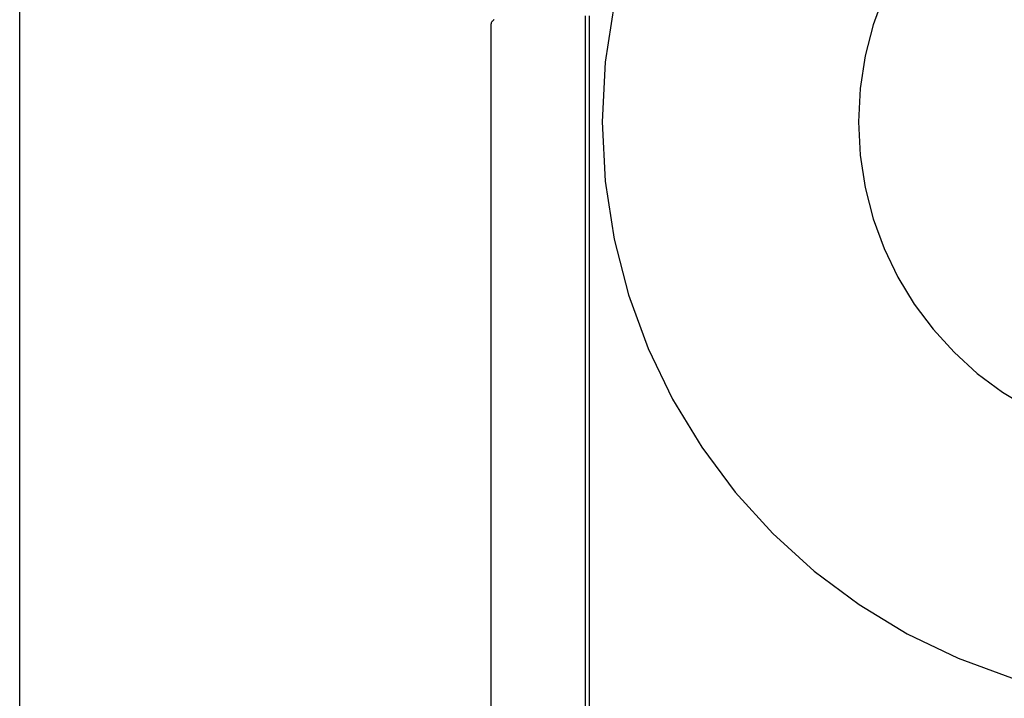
# Model space of a CAD drawing. Header units: inches. Extents: x 0 to 268, y 0 to 174.
# Tile 18 of 76: x 92.937 to 93.36, y 88.302 to 88.593. Entities that reach past the tile are written whole.
import ezdxf

# ---------------------------------------------------------------- set-up
doc = ezdxf.new("R2010")
doc.units = ezdxf.units.IN
doc.header["$LTSCALE"] = 14.749625
doc.header["$MEASUREMENT"] = 0
doc.linetypes.add('HIDDEN', pattern=[0.2, 0.1, -0.1])
doc.layers.add('DEFAULT_2', color=8, linetype='HIDDEN')

msp = doc.modelspace()

# ---------------------------------------------------------------- linework, layer by layer
at = {"layer": 'DEFAULT_2', "color": 8, "linetype": 'HIDDEN'}
for p, q in [((92.9373, 87.28216), (92.9373, 89.53216)), ((93.18008, 88.21966), (93.18008, 88.59466)), ((93.18179, 88.21966), (93.18179, 88.59466)), ((93.13961, 88.22309), (93.13961, 88.59123))]:
    msp.add_line(p, q, dxfattribs=at)
msp.add_lwpolyline([(93.14096, 88.59296), (93.14082, 88.59287), (93.14067, 88.59277), (93.14054, 88.59267), (93.14041, 88.59257), (93.14029, 88.59246), (93.14017, 88.59235), (93.14006, 88.59223), (93.13995, 88.59211), (93.13986, 88.59197), (93.13977, 88.59182), (93.13969, 88.59165), (93.13964, 88.59145), (93.13961, 88.59123)], dxfattribs=at)
for radius in [0.25, 0.14]:
    msp.add_arc((93.4373, 88.54916), radius, 90, 270, dxfattribs=at)

doc.saveas('drawing.dxf')
